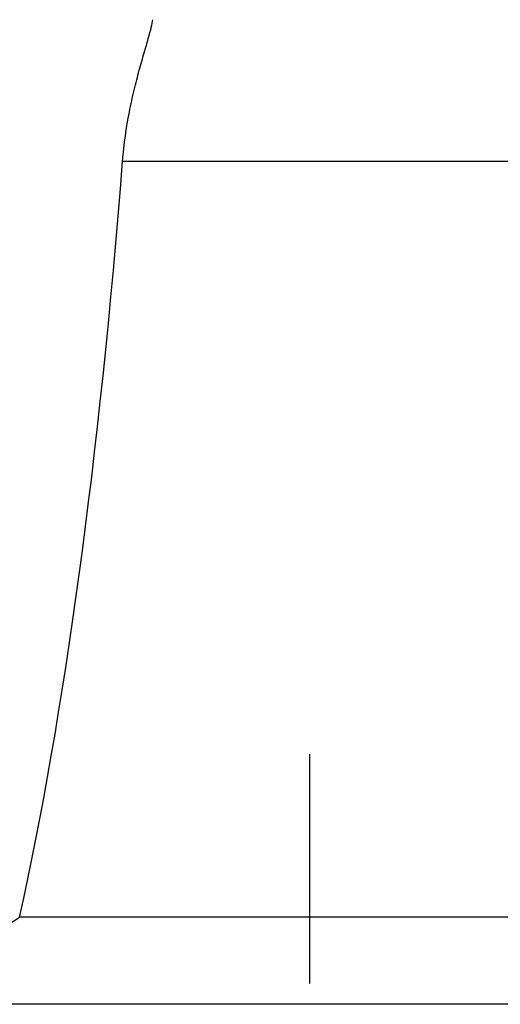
# Model space of a CAD drawing. Header units: millimetres. Extents: x 710 to 1313, y 178 to 430.
# Tile 5 of 37: x 1104 to 1117, y 219 to 247. Entities that reach past the tile are written whole.
import ezdxf

# ---------------------------------------------------------------- set-up
doc = ezdxf.new("R2010")
doc.units = ezdxf.units.MM
doc.header["$LTSCALE"] = 10
doc.linetypes.add('CENTER', pattern=[2, 1.25, -0.25, 0.25, -0.25])
doc.layers.add('CL', color=1, linetype='CENTER')
doc.layers.add('OUT', color=3, linetype='Continuous')

msp = doc.modelspace()

# ---------------------------------------------------------------- linework, layer by layer
at = {"layer": 'CL', "color": 7}
msp.add_line((1111.919, 199.462), (1111.919, 225.951), dxfattribs=at)
at = {"layer": 'OUT', "color": 7}
for p, q in [((1106.612, 242.743), (1183.327, 242.743)), ((1186.245, 221.337), (1103.694, 221.337)), ((1223.019, 218.874), (1066.919, 218.874))]:
    msp.add_line(p, q, dxfattribs=at)
for centre, major_axis, ratio, start_param, end_param in [((1097.469, 265.722), (0, 56.713), 0.176327, 3.813497, 4.295203), ((1097.469, 227.905), (10, 0), 0.839271, 4.040484, 5.384294)]:
    msp.add_ellipse(centre, major_axis=major_axis, ratio=ratio, start_param=start_param, end_param=end_param, dxfattribs=at)
msp.add_open_spline([(1106.612, 242.743), (1106.65, 243.232), (1106.718, 243.693), (1106.845, 244.347), (1106.891, 244.557), (1106.986, 244.952), (1107.034, 245.138), (1107.13, 245.49), (1107.177, 245.656), (1107.264, 245.956), (1107.304, 246.091), (1107.373, 246.333), (1107.402, 246.44), (1107.446, 246.62), (1107.46, 246.693), (1107.466, 246.747)], degree=3, knots=[0, 0, 0, 0, 0.25, 0.25, 0.375, 0.375, 0.5, 0.5, 0.625, 0.625, 0.75, 0.75, 0.875, 0.875, 1, 1, 1, 1], dxfattribs=at)

doc.saveas('drawing.dxf')
